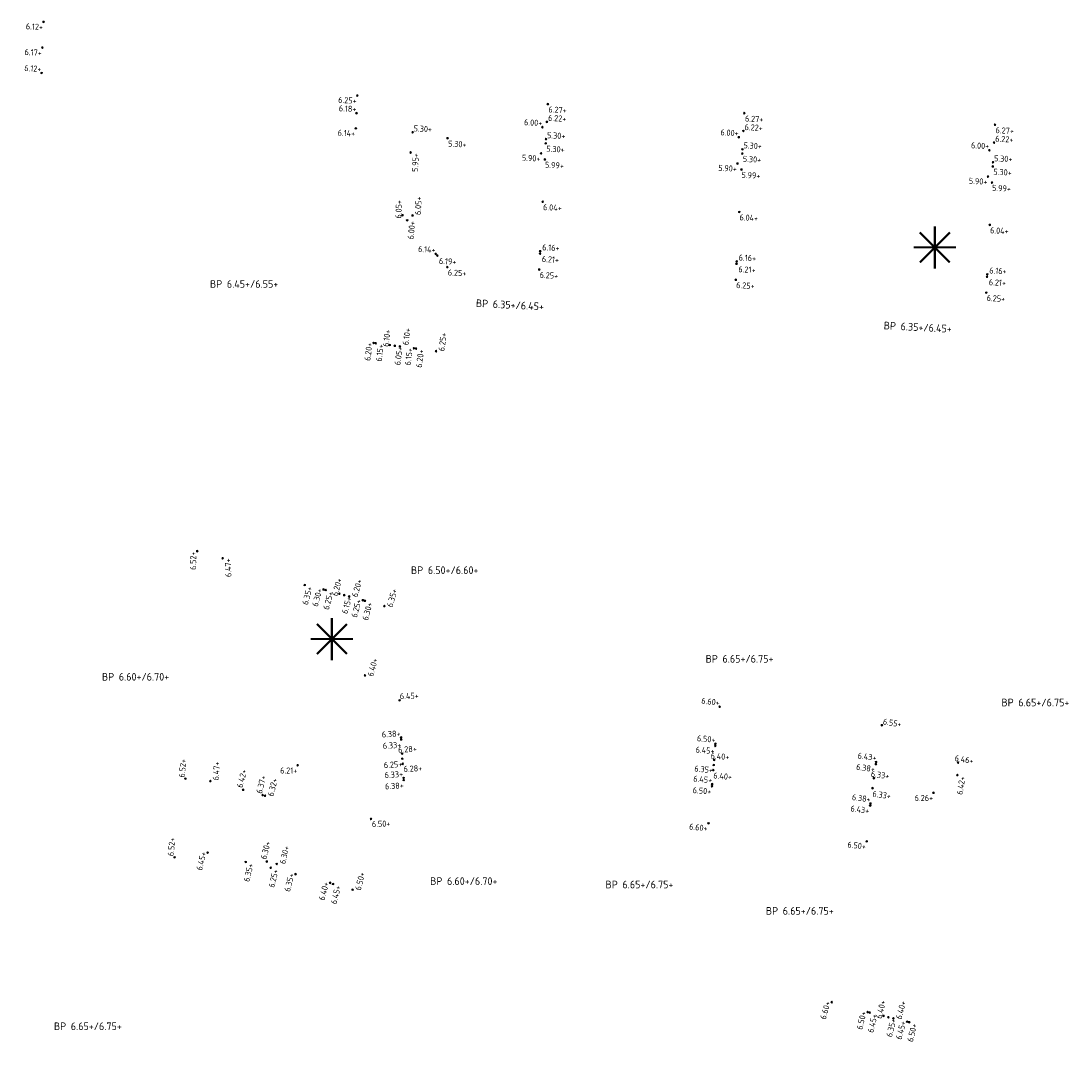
# Model space of a CAD drawing. Extents: x 168267 to 168723, y 448732 to 449595.
# Tile 26 of 32: x 168303 to 168426, y 449474 to 449595. Entities that reach past the tile are written whole.
import ezdxf
from ezdxf.enums import TextEntityAlignment as Align

# ---------------------------------------------------------------- set-up
doc = ezdxf.new("R2010")
doc.units = 0
doc.header["$MEASUREMENT"] = 0
for name, color, linetype, lineweight in [('N-PV-OG-SP_PEIL_0200_BOUWPEIL-T', 30, 'Continuous', 0), ('N-PV-OG-SP_PEIL_0500_KAVELPEIL-S', 140, 'Continuous', 0), ('N-PV-OG-SP_PEIL_0500_WEGPEIL-S', 210, 'Continuous', 0), ('N-PV-OG-SP_PEIL_0500_WEGPEIL_GOOT-S', 190, 'Continuous', 0), ('N-PV-OG-SP_PEIL_BOUWPEIL-S', 30, 'Continuous', 0), ('N-PV-VH-DREMPEL-S', 30, 'Continuous', 25)]:
    doc.layers.add(name, color=color, linetype=linetype, lineweight=lineweight)
doc.styles.add('NLCS-ISO', font='NLCS-ISO.ttf')

# ---------------------------------------------------------------- blocks, each defined once
blk = doc.blocks.new('SOG-PEIL_BOUWPEIL-SO')
at = {"layer": 'Defpoints'}
blk.add_point((0, 0), dxfattribs=at)
at = {"layer": 'N-PV-OG-SP_PEIL_0200_BOUWPEIL-T', "style": 'NLCS-ISO'}
for tag in ['BOUWPEIL-DEF', 'BOUWPEIL-SP']:
    blk.add_attdef(tag, text='', height=0.9, dxfattribs=at).set_placement((0, 0), align=Align.MIDDLE)
blk = doc.blocks.new('*U7')
h = blk.add_hatch(color=256)
h.dxf.hatch_style = 1
edge = h.paths.add_edge_path()
edge.add_arc((0, 0), 0.25, 0, 360)
blk.add_circle((0, 0), 0.25)
at = {"ltscale": 0.1, "style": 'NLCS-ISO'}
blk.add_attdef('NAP', text='', height=1.8, dxfattribs=at).set_placement((-0.09, -2.99), align=Align.BOTTOM_RIGHT)
blk = doc.blocks.new('*U5')
h = blk.add_hatch(color=256)
h.dxf.hatch_style = 1
edge = h.paths.add_edge_path()
edge.add_arc((0, 0), 0.25, 0, 360)
blk.add_circle((0, 0), 0.25)
at = {"ltscale": 0.1, "style": 'NLCS-ISO'}
blk.add_attdef('NAP', text='', height=1.8, dxfattribs=at).set_placement((4.41, -2.99), align=Align.BOTTOM_RIGHT)
blk = doc.blocks.new('*U15')
h = blk.add_hatch(color=256)
h.dxf.hatch_style = 1
edge = h.paths.add_edge_path()
edge.add_arc((0, 0), 0.25, 0, 360)
blk.add_circle((0, 0), 0.25)
at = {"ltscale": 0.1, "style": 'NLCS-ISO'}
blk.add_attdef('NAP', text='', height=1.8, dxfattribs=at).set_placement((4.41, -0.25), align=Align.BOTTOM_RIGHT)
blk = doc.blocks.new('*U25')
h = blk.add_hatch(color=256)
h.dxf.hatch_style = 1
edge = h.paths.add_edge_path()
edge.add_arc((0, 0), 0.25, 0, 360)
blk.add_circle((0, 0), 0.25)
at = {"ltscale": 0.1, "style": 'NLCS-ISO'}
blk.add_attdef('NAP', text='', height=1.8, dxfattribs=at).set_placement((-0.09, -0.25), align=Align.BOTTOM_RIGHT)
blk = doc.blocks.new('*U26')
h = blk.add_hatch(color=256)
h.dxf.hatch_style = 1
edge = h.paths.add_edge_path()
edge.add_arc((0, 0), 0.25, 0, 360)
blk.add_circle((0, 0), 0.25)
at = {"ltscale": 0.1, "style": 'NLCS-ISO'}
blk.add_attdef('NAP', text='', height=1.8, dxfattribs=at).set_placement((-0.09, -2.99), align=Align.BOTTOM_RIGHT)
blk = doc.blocks.new('*U17')
h = blk.add_hatch(color=256)
h.dxf.hatch_style = 1
edge = h.paths.add_edge_path()
edge.add_arc((0, 0), 0.25, 0, 360)
blk.add_circle((0, 0), 0.25)
at = {"ltscale": 0.1, "style": 'NLCS-ISO'}
blk.add_attdef('NAP', text='', height=1.8, dxfattribs=at).set_placement((4.41, -2.99), align=Align.BOTTOM_RIGHT)
blk = doc.blocks.new('*U71')
h = blk.add_hatch(color=256)
h.dxf.hatch_style = 1
edge = h.paths.add_edge_path()
edge.add_arc((0, 0), 0.25, 0, 360)
blk.add_circle((0, 0), 0.25)
at = {"ltscale": 0.1, "style": 'NLCS-ISO'}
blk.add_attdef('NAP', text='', height=1.8, dxfattribs=at).set_placement((-0.09, -0.25), align=Align.BOTTOM_RIGHT)
blk = doc.blocks.new('*U3')
h = blk.add_hatch(color=256)
h.dxf.hatch_style = 1
edge = h.paths.add_edge_path()
edge.add_arc((0, 0), 0.25, 0, 360)
blk.add_circle((0, 0), 0.25)
at = {"ltscale": 0.1, "style": 'NLCS-ISO'}
blk.add_attdef('NAP', text='', height=1.8, dxfattribs=at).set_placement((-0.09, -2.99), align=Align.BOTTOM_RIGHT)
blk = doc.blocks.new('SOG-PEIL_HD-SO')
h = blk.add_hatch(color=256)
h.dxf.hatch_style = 1
edge = h.paths.add_edge_path()
edge.add_arc((0, 0), 0.25, 0, 360)
blk.add_circle((0, 0), 0.25)
at = {"ltscale": 0.1, "style": 'NLCS-ISO'}
blk.add_attdef('NAP', text='', height=1.8, dxfattribs=at).set_placement((-0.09, -0.25), align=Align.BOTTOM_RIGHT)
blk = doc.blocks.new('*U4')
h = blk.add_hatch(color=256)
h.dxf.hatch_style = 1
edge = h.paths.add_edge_path()
edge.add_arc((0, 0), 0.25, 0, 360)
blk.add_circle((0, 0), 0.25)
at = {"ltscale": 0.1, "style": 'NLCS-ISO'}
blk.add_attdef('NAP', text='', height=1.8, dxfattribs=at).set_placement((4.41, -0.25), align=Align.BOTTOM_RIGHT)
blk = doc.blocks.new('*U14')
h = blk.add_hatch(color=256)
h.dxf.hatch_style = 1
edge = h.paths.add_edge_path()
edge.add_arc((0, 0), 0.25, 0, 360)
blk.add_circle((0, 0), 0.25)
at = {"ltscale": 0.1, "style": 'NLCS-ISO'}
blk.add_attdef('NAP', text='', height=1.8, dxfattribs=at).set_placement((-0.09, -0.25), align=Align.BOTTOM_RIGHT)
blk = doc.blocks.new('*U74')
h = blk.add_hatch(color=256)
h.dxf.hatch_style = 1
edge = h.paths.add_edge_path()
edge.add_arc((0, 0), 0.25, 0, 360)
blk.add_circle((0, 0), 0.25)
at = {"ltscale": 0.1, "style": 'NLCS-ISO'}
blk.add_attdef('NAP', text='', height=1.8, dxfattribs=at).set_placement((-0.09, -2.99), align=Align.BOTTOM_RIGHT)
blk = doc.blocks.new('*U55')
h = blk.add_hatch(color=256)
h.dxf.hatch_style = 1
edge = h.paths.add_edge_path()
edge.add_arc((0, 0), 0.25, 0, 360)
blk.add_circle((0, 0), 0.25)
at = {"ltscale": 0.1, "style": 'NLCS-ISO'}
blk.add_attdef('NAP', text='', height=1.8, dxfattribs=at).set_placement((4.41, -0.25), align=Align.BOTTOM_RIGHT)
blk = doc.blocks.new('*U8')
h = blk.add_hatch(color=256)
h.dxf.hatch_style = 1
edge = h.paths.add_edge_path()
edge.add_arc((0, 0), 0.25, 0, 360)
blk.add_circle((0, 0), 0.25)
at = {"ltscale": 0.1, "style": 'NLCS-ISO'}
blk.add_attdef('NAP', text='', height=1.8, dxfattribs=at).set_placement((4.41, -0.25), align=Align.BOTTOM_RIGHT)
blk = doc.blocks.new('*U38')
h = blk.add_hatch(color=256)
h.dxf.hatch_style = 1
edge = h.paths.add_edge_path()
edge.add_arc((0, 0), 0.25, 0, 360)
blk.add_circle((0, 0), 0.25)
at = {"ltscale": 0.1, "style": 'NLCS-ISO'}
blk.add_attdef('NAP', text='', height=1.8, dxfattribs=at).set_placement((4.41, -2.99), align=Align.BOTTOM_RIGHT)
blk = doc.blocks.new('SVH-DREMPEL_VERKEERSREMMER-S')
at = {"color": 0, "const_width": 0.05}
for points in [[(0, -0.5), (0, 0.5)], [(-0.354, 0.354), (0.354, -0.354)], [(0.354, 0.354), (-0.354, -0.354)], [(-0.5, 0), (0.5, 0)]]:
    blk.add_lwpolyline(points, dxfattribs=at)

msp = doc.modelspace()

# ---------------------------------------------------------------- block references
at = {"layer": 'N-PV-OG-SP_PEIL_0500_KAVELPEIL-S'}
ref = msp.add_blockref('*U5', (168352.79, 449565.85), dxfattribs=dict(at, xscale=0.4, yscale=0.4, zscale=0.4, rotation=357.04))
ref.add_attrib('NAP', '6.25+', dxfattribs={"layer": '0', "ltscale": 0.1, "height": 0.72, "rotation": 357.04, "style": 'NLCS-ISO'}).set_placement((168355, 449564.54), align=Align.BOTTOM_RIGHT)
ref = msp.add_blockref('*U5', (168363.62, 449565.56), dxfattribs=dict(at, xscale=0.4, yscale=0.4, zscale=0.4, rotation=357.04))
ref.add_attrib('NAP', '6.25+', dxfattribs={"layer": '0', "ltscale": 0.1, "height": 0.72, "rotation": 357.04, "style": 'NLCS-ISO'}).set_placement((168365.82, 449564.25), align=Align.BOTTOM_RIGHT)
ref = msp.add_blockref('*U5', (168386.77, 449564.36), dxfattribs=dict(at, xscale=0.4, yscale=0.4, zscale=0.4, rotation=357.04))
ref.add_attrib('NAP', '6.25+', dxfattribs={"layer": '0', "ltscale": 0.1, "height": 0.72, "rotation": 357.04, "style": 'NLCS-ISO'}).set_placement((168388.97, 449563.05), align=Align.BOTTOM_RIGHT)
ref = msp.add_blockref('*U5', (168416.28, 449562.84), dxfattribs=dict(at, xscale=0.4, yscale=0.4, zscale=0.4, rotation=357.04))
ref.add_attrib('NAP', '6.25+', dxfattribs={"layer": '0', "ltscale": 0.1, "height": 0.72, "rotation": 357.04, "style": 'NLCS-ISO'}).set_placement((168418.49, 449561.53), align=Align.BOTTOM_RIGHT)
ref = msp.add_blockref('*U5', (168351.46, 449555.94), dxfattribs=dict(at, xscale=0.4000000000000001, yscale=0.4000000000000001, zscale=0.4000000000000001, rotation=82.44423884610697))
ref.add_attrib('NAP', '6.25+', dxfattribs={"layer": '0', "ltscale": 0.1, "height": 0.72, "rotation": 82.4442, "style": 'NLCS-ISO'}).set_placement((168352.94, 449558.03), align=Align.BOTTOM_RIGHT)
for name, p, xscale, yscale, zscale, rotation, values in [('*U25', (168323.32, 449532.36), 0.4000000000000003, 0.4000000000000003, 0.4000000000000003, 89.80999670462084, {'NAP': '6.52+'}), ('SOG-PEIL_HD-SO', (168384.87, 449514.02), 0.4000000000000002, 0.4000000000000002, 0.4000000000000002, 353.5837629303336, {'NAP': '6.60+'}), ('*U3', (168383.56, 449500.28), 0.4000000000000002, 0.4000000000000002, 0.4000000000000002, 353.5837629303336, {'NAP': '6.60+'}), ('*U3', (168402.21, 449498.15), 0.4000000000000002, 0.4000000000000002, 0.4000000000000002, 353.5837629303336, {'NAP': '6.50+'}), ('SOG-PEIL_HD-SO', (168398.08, 449479.19), 0.4000000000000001, 0.4000000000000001, 0.4000000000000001, 74.57174173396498, {'NAP': '6.60+'})]:
    msp.add_blockref(name, p, dxfattribs=dict(at, xscale=xscale, yscale=yscale, zscale=zscale, rotation=rotation)).add_auto_attribs(values)
ref = msp.add_blockref('*U5', (168345.37, 449525.88), dxfattribs=dict(at, xscale=0.4000000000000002, yscale=0.4000000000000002, zscale=0.4000000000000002, rotation=74.63000000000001))
ref.add_attrib('NAP', '6.35+', dxfattribs={"layer": '0', "ltscale": 0.1, "height": 0.72, "rotation": 74.63, "style": 'NLCS-ISO'}).set_placement((168347.12, 449527.75), align=Align.BOTTOM_RIGHT)
ref = msp.add_blockref('*U5', (168343.09, 449517.71), dxfattribs=dict(at, xscale=0.4000000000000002, yscale=0.4000000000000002, zscale=0.4000000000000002, rotation=74.63000000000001))
ref.add_attrib('NAP', '6.40+', dxfattribs={"layer": '0', "ltscale": 0.1, "height": 0.72, "rotation": 74.63, "style": 'NLCS-ISO'}).set_placement((168344.84, 449519.58), align=Align.BOTTOM_RIGHT)
ref = msp.add_blockref('*U4', (168347.16, 449514.78), dxfattribs=dict(at, xscale=0.4000000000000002, yscale=0.4000000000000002, zscale=0.4000000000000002, rotation=1.848913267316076))
ref.add_attrib('NAP', '6.45+', dxfattribs={"layer": '0', "ltscale": 0.1, "height": 0.72, "rotation": 1.8489, "style": 'NLCS-ISO'}).set_placement((168349.44, 449514.76), align=Align.BOTTOM_RIGHT)
ref = msp.add_blockref('*U4', (168403.99, 449511.84), dxfattribs=dict(at, xscale=0.3999999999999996, yscale=0.3999999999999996, zscale=0.3999999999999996, rotation=350.6181909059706))
ref.add_attrib('NAP', '6.55+', dxfattribs={"layer": '0', "ltscale": 0.1, "height": 0.72, "rotation": 350.6182, "style": 'NLCS-ISO'}).set_placement((168406.21, 449511.37), align=Align.BOTTOM_RIGHT)
ref = msp.add_blockref('*U15', (168321.94, 449505.54), dxfattribs=dict(at, xscale=0.400000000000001, yscale=0.400000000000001, zscale=0.400000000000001, rotation=84.04454945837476))
ref.add_attrib('NAP', '6.52+', dxfattribs={"layer": '0', "ltscale": 0.1, "height": 0.72, "rotation": 84.0445, "style": 'NLCS-ISO'}).set_placement((168322.28, 449507.79), align=Align.BOTTOM_RIGHT)
ref = msp.add_blockref('*U5', (168343.79, 449500.8), dxfattribs=dict(at, xscale=0.4000000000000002, yscale=0.4000000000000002, zscale=0.4000000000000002, rotation=1.848913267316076))
ref.add_attrib('NAP', '6.50+', dxfattribs={"layer": '0', "ltscale": 0.1, "height": 0.72, "rotation": 1.8489, "style": 'NLCS-ISO'}).set_placement((168346.1, 449499.68), align=Align.BOTTOM_RIGHT)
ref = msp.add_blockref('*U15', (168320.65, 449496.27), dxfattribs=dict(at, xscale=0.400000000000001, yscale=0.400000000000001, zscale=0.400000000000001, rotation=84.04454945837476))
ref.add_attrib('NAP', '6.52+', dxfattribs={"layer": '0', "ltscale": 0.1, "height": 0.72, "rotation": 84.0445, "style": 'NLCS-ISO'}).set_placement((168320.98, 449498.52), align=Align.BOTTOM_RIGHT)
ref = msp.add_blockref('*U17', (168341.62, 449492.45), dxfattribs=dict(at, xscale=0.4000000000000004, yscale=0.4000000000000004, zscale=0.4000000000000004, rotation=76.24628164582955))
ref.add_attrib('NAP', '6.50+', dxfattribs={"layer": '0', "ltscale": 0.1, "height": 0.72, "rotation": 76.2463, "style": 'NLCS-ISO'}).set_placement((168343.32, 449494.37), align=Align.BOTTOM_RIGHT)
at = {"layer": 'N-PV-OG-SP_PEIL_0500_WEGPEIL-S'}
for name, p, xscale, yscale, zscale, rotation, values in [('*U26', (168305.22, 449594.76), 0.4, 0.4, 0.4, 357.0384711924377, {'NAP': '6.12+'}), ('*U26', (168305.08, 449591.73), 0.4, 0.4, 0.4, 357.0384711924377, {'NAP': '6.17+'}), ('*U71', (168304.98, 449588.74), 0.4, 0.4, 0.4, 357.0384711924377, {'NAP': '6.12+'}), ('*U26', (168342.18, 449586.08), 0.4, 0.4, 0.4, 357.0384711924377, {'NAP': '6.25+'}), ('*U25', (168342.09, 449584), 0.4, 0.4, 0.4, 357.0384711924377, {'NAP': '6.18+'}), ('*U25', (168363.99, 449582.35), 0.4, 0.4, 0.4, 357.0384711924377, {'NAP': '6.00+'}), ('*U26', (168342.01, 449582.21), 0.4, 0.4, 0.4, 357.0384711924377, {'NAP': '6.14+'}), ('*U25', (168387.13, 449581.16), 0.4, 0.4, 0.4, 357.0384711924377, {'NAP': '6.00+'}), ('*U25', (168416.65, 449579.63), 0.4, 0.4, 0.4, 357.0384711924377, {'NAP': '6.00+'}), ('*U26', (168363.83, 449579.26), 0.4, 0.4, 0.4, 357.0384711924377, {'NAP': '5.90+'}), ('*U26', (168386.97, 449578.06), 0.4, 0.4, 0.4, 357.0384711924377, {'NAP': '5.90+'}), ('*U26', (168416.49, 449576.53), 0.4, 0.4, 0.4, 357.0384711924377, {'NAP': '5.90+'}), ('*U4', (168347.5, 449571.97), 0.4000000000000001, 0.4000000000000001, 0.4000000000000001, 87.03999999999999, {'NAP': '6.05+'}), ('*U25', (168351.42, 449567.41), 0.4, 0.4, 0.4, 357.0384711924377, {'NAP': '6.14+'}), ('*U4', (168346.01, 449556.66), 0.3999999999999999, 0.3999999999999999, 0.3999999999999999, 82.44605520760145, {'NAP': '6.10+'}), ('SOG-PEIL_HD-SO', (168344.11, 449556.91), 0.3999999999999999, 0.3999999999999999, 0.3999999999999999, 82.44605520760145, {'NAP': '6.20+'}), ('*U3', (168344.35, 449556.88), 0.3999999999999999, 0.3999999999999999, 0.3999999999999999, 82.44605520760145, {'NAP': '6.15+'}), ('SOG-PEIL_HD-SO', (168348.86, 449556.28), 0.3999999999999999, 0.3999999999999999, 0.3999999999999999, 82.44605520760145, {'NAP': '6.15+'}), ('*U3', (168349.1, 449556.25), 0.3999999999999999, 0.3999999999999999, 0.3999999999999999, 82.44605520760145, {'NAP': '6.20+'}), ('*U7', (168326.32, 449531.53), 0.4000000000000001, 0.4000000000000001, 0.4000000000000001, 91.50540309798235, {'NAP': '6.47+'}), ('*U4', (168340.07, 449527.34), 0.4, 0.4, 0.4, 74.6318163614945, {'NAP': '6.20+'}), ('*U3', (168335.99, 449528.37), 0.4, 0.4, 0.4, 74.6318163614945, {'NAP': '6.35+'}), ('SOG-PEIL_HD-SO', (168338.21, 449527.85), 0.4, 0.4, 0.4, 74.6318163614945, {'NAP': '6.30+'}), ('*U3', (168338.46, 449527.78), 0.4, 0.4, 0.4, 74.6318163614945, {'NAP': '6.25+'}), ('SOG-PEIL_HD-SO', (168342.83, 449526.58), 0.4, 0.4, 0.4, 74.6318163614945, {'NAP': '6.25+'}), ('*U3', (168343.07, 449526.51), 0.4, 0.4, 0.4, 74.6318163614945, {'NAP': '6.30+'}), ('SOG-PEIL_HD-SO', (168347.34, 449510.41), 0.4, 0.4, 0.4, 3.580389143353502, {'NAP': '6.38+'}), ('SOG-PEIL_HD-SO', (168384.38, 449509.66), 0.4, 0.4, 0.4, 355.315238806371, {'NAP': '6.50+'}), ('*U3', (168347.36, 449510.16), 0.4, 0.4, 0.4, 3.580389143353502, {'NAP': '6.33+'}), ('*U4', (168347.46, 449508.49), 0.4, 0.4, 0.4, 3.580389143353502, {'NAP': '6.28+'}), ('*U3', (168384.36, 449509.41), 0.4, 0.4, 0.4, 355.315238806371, {'NAP': '6.45+'}), ('*U4', (168384.22, 449507.75), 0.4, 0.4, 0.4, 355.315238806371, {'NAP': '6.40+'}), ('SOG-PEIL_HD-SO', (168403.31, 449507.51), 0.4, 0.4, 0.4, 352.3496667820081, {'NAP': '6.43+'}), ('*U55', (168412.96, 449507.44), 0.3999999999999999, 0.3999999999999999, 0.3999999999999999, 350.6200000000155, {'NAP': '6.46+'}), ('*U3', (168403.28, 449507.26), 0.4, 0.4, 0.4, 352.3496667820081, {'NAP': '6.38+'}), ('SOG-PEIL_HD-SO', (168347.64, 449505.62), 0.4, 0.4, 0.4, 3.580389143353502, {'NAP': '6.33+'}), ('*U3', (168347.65, 449505.38), 0.4, 0.4, 0.4, 3.580389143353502, {'NAP': '6.38+'}), ('*U14', (168383.99, 449504.89), 0.4, 0.4, 0.4, 355.315238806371, {'NAP': '6.45+'}), ('*U4', (168403.05, 449505.6), 0.4, 0.4, 0.4, 352.3496667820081, {'NAP': '6.33+'}), ('*U74', (168412.88, 449505.96), 0.3999999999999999, 0.3999999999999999, 0.3999999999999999, 80.62000000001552, {'NAP': '6.42+'}), ('*U3', (168383.97, 449504.64), 0.4, 0.4, 0.4, 355.315238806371, {'NAP': '6.50+'}), ('SOG-PEIL_HD-SO', (168402.64, 449502.61), 0.4, 0.4, 0.4, 352.3496667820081, {'NAP': '6.38+'}), ('*U3', (168402.61, 449502.36), 0.4, 0.4, 0.4, 352.3496667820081, {'NAP': '6.43+'}), ('*U14', (168324.55, 449496.82), 0.4000000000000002, 0.4000000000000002, 0.4000000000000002, 75.73995585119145, {'NAP': '6.45+'}), ('*U3', (168329.04, 449495.72), 0.4000000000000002, 0.4000000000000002, 0.4000000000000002, 75.73995585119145, {'NAP': '6.35+'}), ('*U14', (168334.91, 449494.28), 0.4000000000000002, 0.4000000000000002, 0.4000000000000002, 75.73995585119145, {'NAP': '6.35+'}), ('*U14', (168338.98, 449493.26), 0.4000000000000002, 0.4000000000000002, 0.4000000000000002, 75.73995585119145, {'NAP': '6.40+'}), ('*U3', (168339.33, 449493.12), 0.4000000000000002, 0.4000000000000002, 0.4000000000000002, 75.73995585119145, {'NAP': '6.45+'}), ('*U4', (168404.17, 449477.57), 0.3999999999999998, 0.3999999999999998, 0.3999999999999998, 76.3032176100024, {'NAP': '6.40+'}), ('SOG-PEIL_HD-SO', (168402.31, 449478.02), 0.3999999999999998, 0.3999999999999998, 0.3999999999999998, 76.3032176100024, {'NAP': '6.50+'}), ('*U3', (168402.55, 449477.96), 0.3999999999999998, 0.3999999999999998, 0.3999999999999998, 76.3032176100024, {'NAP': '6.45+'}), ('*U14', (168406.96, 449476.89), 0.3999999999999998, 0.3999999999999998, 0.3999999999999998, 76.3032176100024, {'NAP': '6.45+'}), ('*U3', (168407.21, 449476.83), 0.3999999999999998, 0.3999999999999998, 0.3999999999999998, 76.3032176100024, {'NAP': '6.50+'})]:
    msp.add_blockref(name, p, dxfattribs=dict(at, xscale=xscale, yscale=yscale, zscale=zscale, rotation=rotation)).add_auto_attribs(values)
ref = msp.add_blockref('*U5', (168364.63, 449585.07), dxfattribs=dict(at, xscale=0.4, yscale=0.4, zscale=0.4, rotation=357.0384711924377))
ref.add_attrib('NAP', '6.27+', dxfattribs={"layer": '0', "ltscale": 0.1, "height": 0.72, "rotation": 357.0385, "style": 'NLCS-ISO'}).set_placement((168366.83, 449583.76), align=Align.BOTTOM_RIGHT)
ref = msp.add_blockref('*U15', (168364.52, 449582.97), dxfattribs=dict(at, xscale=0.4, yscale=0.4, zscale=0.4, rotation=357.0384711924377))
ref.add_attrib('NAP', '6.22+', dxfattribs={"layer": '0', "ltscale": 0.1, "height": 0.72, "rotation": 357.0385, "style": 'NLCS-ISO'}).set_placement((168366.78, 449582.76), align=Align.BOTTOM_RIGHT)
ref = msp.add_blockref('*U5', (168387.78, 449584), dxfattribs=dict(at, xscale=0.4, yscale=0.4, zscale=0.4, rotation=357.0384711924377))
ref.add_attrib('NAP', '6.27+', dxfattribs={"layer": '0', "ltscale": 0.1, "height": 0.72, "rotation": 357.0385, "style": 'NLCS-ISO'}).set_placement((168389.99, 449582.69), align=Align.BOTTOM_RIGHT)
ref = msp.add_blockref('*U15', (168348.7, 449581.75), dxfattribs=dict(at, xscale=0.4, yscale=0.4, zscale=0.4, rotation=357.0384711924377))
ref.add_attrib('NAP', '5.30+', dxfattribs={"layer": '0', "ltscale": 0.1, "height": 0.72, "rotation": 357.0385, "style": 'NLCS-ISO'}).set_placement((168350.96, 449581.53), align=Align.BOTTOM_RIGHT)
ref = msp.add_blockref('*U15', (168387.67, 449581.9), dxfattribs=dict(at, xscale=0.4, yscale=0.4, zscale=0.4, rotation=357.0384711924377))
ref.add_attrib('NAP', '6.22+', dxfattribs={"layer": '0', "ltscale": 0.1, "height": 0.72, "rotation": 357.0385, "style": 'NLCS-ISO'}).set_placement((168389.93, 449581.68), align=Align.BOTTOM_RIGHT)
ref = msp.add_blockref('*U5', (168417.31, 449582.63), dxfattribs=dict(at, xscale=0.4, yscale=0.4, zscale=0.4, rotation=357.0384711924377))
ref.add_attrib('NAP', '6.27+', dxfattribs={"layer": '0', "ltscale": 0.1, "height": 0.72, "rotation": 357.0385, "style": 'NLCS-ISO'}).set_placement((168419.51, 449581.32), align=Align.BOTTOM_RIGHT)
ref = msp.add_blockref('*U17', (168352.82, 449581.04), dxfattribs=dict(at, xscale=0.4, yscale=0.4, zscale=0.4, rotation=357.0384711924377))
ref.add_attrib('NAP', '5.30+', dxfattribs={"layer": '0', "ltscale": 0.1, "height": 0.72, "rotation": 357.0385, "style": 'NLCS-ISO'}).set_placement((168355.02, 449579.73), align=Align.BOTTOM_RIGHT)
ref = msp.add_blockref('*U15', (168364.41, 449580.94), dxfattribs=dict(at, xscale=0.4, yscale=0.4, zscale=0.4, rotation=357.0384711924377))
ref.add_attrib('NAP', '5.30+', dxfattribs={"layer": '0', "ltscale": 0.1, "height": 0.72, "rotation": 357.0385, "style": 'NLCS-ISO'}).set_placement((168366.67, 449580.72), align=Align.BOTTOM_RIGHT)
ref = msp.add_blockref('*U15', (168417.2, 449580.53), dxfattribs=dict(at, xscale=0.4, yscale=0.4, zscale=0.4, rotation=357.0384711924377))
ref.add_attrib('NAP', '6.22+', dxfattribs={"layer": '0', "ltscale": 0.1, "height": 0.72, "rotation": 357.0385, "style": 'NLCS-ISO'}).set_placement((168419.46, 449580.31), align=Align.BOTTOM_RIGHT)
ref = msp.add_blockref('*U17', (168364.39, 449580.44), dxfattribs=dict(at, xscale=0.4, yscale=0.4, zscale=0.4, rotation=357.0384711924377))
ref.add_attrib('NAP', '5.30+', dxfattribs={"layer": '0', "ltscale": 0.1, "height": 0.72, "rotation": 357.0385, "style": 'NLCS-ISO'}).set_placement((168366.59, 449579.13), align=Align.BOTTOM_RIGHT)
ref = msp.add_blockref('*U15', (168387.56, 449579.74), dxfattribs=dict(at, xscale=0.4, yscale=0.4, zscale=0.4, rotation=357.0384711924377))
ref.add_attrib('NAP', '5.30+', dxfattribs={"layer": '0', "ltscale": 0.1, "height": 0.72, "rotation": 357.0385, "style": 'NLCS-ISO'}).set_placement((168389.82, 449579.53), align=Align.BOTTOM_RIGHT)
ref = msp.add_blockref('*U5', (168364.29, 449578.54), dxfattribs=dict(at, xscale=0.4, yscale=0.4, zscale=0.4, rotation=357.0384711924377))
ref.add_attrib('NAP', '5.99+', dxfattribs={"layer": '0', "ltscale": 0.1, "height": 0.72, "rotation": 357.0385, "style": 'NLCS-ISO'}).set_placement((168366.49, 449577.23), align=Align.BOTTOM_RIGHT)
ref = msp.add_blockref('*U17', (168387.54, 449579.24), dxfattribs=dict(at, xscale=0.4, yscale=0.4, zscale=0.4, rotation=357.0384711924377))
ref.add_attrib('NAP', '5.30+', dxfattribs={"layer": '0', "ltscale": 0.1, "height": 0.72, "rotation": 357.0385, "style": 'NLCS-ISO'}).set_placement((168389.74, 449577.93), align=Align.BOTTOM_RIGHT)
ref = msp.add_blockref('*U15', (168417.08, 449578.22), dxfattribs=dict(at, xscale=0.4, yscale=0.4, zscale=0.4, rotation=357.0384711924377))
ref.add_attrib('NAP', '5.30+', dxfattribs={"layer": '0', "ltscale": 0.1, "height": 0.72, "rotation": 357.0385, "style": 'NLCS-ISO'}).set_placement((168419.34, 449578), align=Align.BOTTOM_RIGHT)
ref = msp.add_blockref('*U5', (168387.44, 449577.35), dxfattribs=dict(at, xscale=0.4, yscale=0.4, zscale=0.4, rotation=357.0384711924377))
ref.add_attrib('NAP', '5.99+', dxfattribs={"layer": '0', "ltscale": 0.1, "height": 0.72, "rotation": 357.0385, "style": 'NLCS-ISO'}).set_placement((168389.64, 449576.04), align=Align.BOTTOM_RIGHT)
ref = msp.add_blockref('*U17', (168417.05, 449577.72), dxfattribs=dict(at, xscale=0.4, yscale=0.4, zscale=0.4, rotation=357.0384711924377))
ref.add_attrib('NAP', '5.30+', dxfattribs={"layer": '0', "ltscale": 0.1, "height": 0.72, "rotation": 357.0385, "style": 'NLCS-ISO'}).set_placement((168419.26, 449576.41), align=Align.BOTTOM_RIGHT)
ref = msp.add_blockref('*U5', (168416.96, 449575.82), dxfattribs=dict(at, xscale=0.4, yscale=0.4, zscale=0.4, rotation=357.0384711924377))
ref.add_attrib('NAP', '5.99+', dxfattribs={"layer": '0', "ltscale": 0.1, "height": 0.72, "rotation": 357.0385, "style": 'NLCS-ISO'}).set_placement((168419.16, 449574.51), align=Align.BOTTOM_RIGHT)
ref = msp.add_blockref('*U5', (168348.69, 449571.94), dxfattribs=dict(at, xscale=0.4, yscale=0.4, zscale=0.4, rotation=87.03999999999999))
ref.add_attrib('NAP', '6.05+', dxfattribs={"layer": '0', "ltscale": 0.1, "height": 0.72, "rotation": 87.04, "style": 'NLCS-ISO'}).set_placement((168350, 449574.14), align=Align.BOTTOM_RIGHT)
ref = msp.add_blockref('*U5', (168364.03, 449573.55), dxfattribs=dict(at, xscale=0.4, yscale=0.4, zscale=0.4, rotation=357.0384711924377))
ref.add_attrib('NAP', '6.04+', dxfattribs={"layer": '0', "ltscale": 0.1, "height": 0.72, "rotation": 357.0385, "style": 'NLCS-ISO'}).set_placement((168366.24, 449572.24), align=Align.BOTTOM_RIGHT)
ref = msp.add_blockref('*U5', (168387.18, 449572.35), dxfattribs=dict(at, xscale=0.4, yscale=0.4, zscale=0.4, rotation=357.0384711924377))
ref.add_attrib('NAP', '6.04+', dxfattribs={"layer": '0', "ltscale": 0.1, "height": 0.72, "rotation": 357.0385, "style": 'NLCS-ISO'}).set_placement((168389.38, 449571.04), align=Align.BOTTOM_RIGHT)
ref = msp.add_blockref('*U5', (168416.7, 449570.83), dxfattribs=dict(at, xscale=0.4, yscale=0.4, zscale=0.4, rotation=357.0384711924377))
ref.add_attrib('NAP', '6.04+', dxfattribs={"layer": '0', "ltscale": 0.1, "height": 0.72, "rotation": 357.0385, "style": 'NLCS-ISO'}).set_placement((168418.9, 449569.51), align=Align.BOTTOM_RIGHT)
ref = msp.add_blockref('*U15', (168363.73, 449567.72), dxfattribs=dict(at, xscale=0.4, yscale=0.4, zscale=0.4, rotation=357.0384711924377))
ref.add_attrib('NAP', '6.16+', dxfattribs={"layer": '0', "ltscale": 0.1, "height": 0.72, "rotation": 357.0385, "style": 'NLCS-ISO'}).set_placement((168365.99, 449567.51), align=Align.BOTTOM_RIGHT)
ref = msp.add_blockref('*U5', (168351.62, 449567.21), dxfattribs=dict(at, xscale=0.4, yscale=0.4, zscale=0.4, rotation=357.0384711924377))
ref.add_attrib('NAP', '6.19+', dxfattribs={"layer": '0', "ltscale": 0.1, "height": 0.72, "rotation": 357.0385, "style": 'NLCS-ISO'}).set_placement((168353.83, 449565.9), align=Align.BOTTOM_RIGHT)
ref = msp.add_blockref('*U5', (168363.71, 449567.44), dxfattribs=dict(at, xscale=0.4, yscale=0.4, zscale=0.4, rotation=357.0384711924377))
ref.add_attrib('NAP', '6.21+', dxfattribs={"layer": '0', "ltscale": 0.1, "height": 0.72, "rotation": 357.0385, "style": 'NLCS-ISO'}).set_placement((168365.92, 449566.13), align=Align.BOTTOM_RIGHT)
ref = msp.add_blockref('*U15', (168386.88, 449566.53), dxfattribs=dict(at, xscale=0.4, yscale=0.4, zscale=0.4, rotation=357.0384711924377))
ref.add_attrib('NAP', '6.16+', dxfattribs={"layer": '0', "ltscale": 0.1, "height": 0.72, "rotation": 357.0385, "style": 'NLCS-ISO'}).set_placement((168389.14, 449566.31), align=Align.BOTTOM_RIGHT)
ref = msp.add_blockref('*U5', (168386.86, 449566.24), dxfattribs=dict(at, xscale=0.4, yscale=0.4, zscale=0.4, rotation=357.0384711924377))
ref.add_attrib('NAP', '6.21+', dxfattribs={"layer": '0', "ltscale": 0.1, "height": 0.72, "rotation": 357.0385, "style": 'NLCS-ISO'}).set_placement((168389.07, 449564.93), align=Align.BOTTOM_RIGHT)
ref = msp.add_blockref('*U5', (168416.38, 449564.71), dxfattribs=dict(at, xscale=0.4, yscale=0.4, zscale=0.4, rotation=357.0384711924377))
ref.add_attrib('NAP', '6.21+', dxfattribs={"layer": '0', "ltscale": 0.1, "height": 0.72, "rotation": 357.0385, "style": 'NLCS-ISO'}).set_placement((168418.58, 449563.4), align=Align.BOTTOM_RIGHT)
ref = msp.add_blockref('*U15', (168416.4, 449565), dxfattribs=dict(at, xscale=0.4, yscale=0.4, zscale=0.4, rotation=357.0384711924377))
ref.add_attrib('NAP', '6.16+', dxfattribs={"layer": '0', "ltscale": 0.1, "height": 0.72, "rotation": 357.0385, "style": 'NLCS-ISO'}).set_placement((168418.66, 449564.78), align=Align.BOTTOM_RIGHT)
ref = msp.add_blockref('*U5', (168347.2, 449556.5), dxfattribs=dict(at, xscale=0.4, yscale=0.4, zscale=0.4, rotation=81.568926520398))
ref.add_attrib('NAP', '6.10+', dxfattribs={"layer": '0', "ltscale": 0.1, "height": 0.72, "rotation": 81.5689, "style": 'NLCS-ISO'}).set_placement((168348.71, 449558.57), align=Align.BOTTOM_RIGHT)
ref = msp.add_blockref('*U5', (168341.22, 449527.02), dxfattribs=dict(at, xscale=0.4, yscale=0.4, zscale=0.4, rotation=73.75468767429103))
ref.add_attrib('NAP', '6.20+', dxfattribs={"layer": '0', "ltscale": 0.1, "height": 0.72, "rotation": 73.7547, "style": 'NLCS-ISO'}).set_placement((168343, 449528.87), align=Align.BOTTOM_RIGHT)
ref = msp.add_blockref('*U5', (168324.87, 449505.25), dxfattribs=dict(at, xscale=0.4000000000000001, yscale=0.4000000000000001, zscale=0.4000000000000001, rotation=85.73995585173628))
ref.add_attrib('NAP', '6.47+', dxfattribs={"layer": '0', "ltscale": 0.1, "height": 0.72, "rotation": 85.74, "style": 'NLCS-ISO'}).set_placement((168326.23, 449507.5), align=Align.BOTTOM_RIGHT)
ref = msp.add_blockref('*U5', (168347.53, 449507.29), dxfattribs=dict(at, xscale=0.4, yscale=0.4, zscale=0.4, rotation=2.703260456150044))
ref.add_attrib('NAP', '6.28+', dxfattribs={"layer": '0', "ltscale": 0.1, "height": 0.72, "rotation": 2.7033, "style": 'NLCS-ISO'}).set_placement((168349.86, 449506.21), align=Align.BOTTOM_RIGHT)
ref = msp.add_blockref('*U5', (168384.13, 449506.55), dxfattribs=dict(at, xscale=0.4, yscale=0.4, zscale=0.4, rotation=354.4381101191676))
ref.add_attrib('NAP', '6.40+', dxfattribs={"layer": '0', "ltscale": 0.1, "height": 0.72, "rotation": 354.4381, "style": 'NLCS-ISO'}).set_placement((168386.27, 449505.15), align=Align.BOTTOM_RIGHT)
ref = msp.add_blockref('*U8', (168328.73, 449504.23), dxfattribs=dict(at, xscale=0.4000000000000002, yscale=0.4000000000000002, zscale=0.4000000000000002, rotation=75.73995585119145))
ref.add_attrib('NAP', '6.42+', dxfattribs={"layer": '0', "ltscale": 0.1, "height": 0.72, "rotation": 75.74, "style": 'NLCS-ISO'}).set_placement((168329.41, 449506.48), align=Align.BOTTOM_RIGHT)
ref = msp.add_blockref('*U8', (168331.03, 449503.6), dxfattribs=dict(at, xscale=0.4000000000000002, yscale=0.4000000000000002, zscale=0.4000000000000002, rotation=75.73995585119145))
ref.add_attrib('NAP', '6.37+', dxfattribs={"layer": '0', "ltscale": 0.1, "height": 0.72, "rotation": 75.74, "style": 'NLCS-ISO'}).set_placement((168331.69, 449505.77), align=Align.BOTTOM_RIGHT)
ref = msp.add_blockref('*U38', (168331.31, 449503.52), dxfattribs=dict(at, xscale=0.4000000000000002, yscale=0.4000000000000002, zscale=0.4000000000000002, rotation=75.73995585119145))
ref.add_attrib('NAP', '6.32+', dxfattribs={"layer": '0', "ltscale": 0.1, "height": 0.72, "rotation": 75.74, "style": 'NLCS-ISO'}).set_placement((168333.03, 449505.43), align=Align.BOTTOM_RIGHT)
ref = msp.add_blockref('*U5', (168402.89, 449504.42), dxfattribs=dict(at, xscale=0.4, yscale=0.4, zscale=0.4, rotation=351.4725380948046))
ref.add_attrib('NAP', '6.33+', dxfattribs={"layer": '0', "ltscale": 0.1, "height": 0.72, "rotation": 351.4725, "style": 'NLCS-ISO'}).set_placement((168404.96, 449502.9), align=Align.BOTTOM_RIGHT)
ref = msp.add_blockref('*U15', (168331.52, 449495.77), dxfattribs=dict(at, xscale=0.4000000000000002, yscale=0.4000000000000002, zscale=0.4000000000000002, rotation=75.73995585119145))
ref.add_attrib('NAP', '6.30+', dxfattribs={"layer": '0', "ltscale": 0.1, "height": 0.72, "rotation": 75.74, "style": 'NLCS-ISO'}).set_placement((168332.2, 449498.01), align=Align.BOTTOM_RIGHT)
ref = msp.add_blockref('*U5', (168332.69, 449495.48), dxfattribs=dict(at, xscale=0.4000000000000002, yscale=0.4000000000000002, zscale=0.4000000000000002, rotation=75.73995585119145))
ref.add_attrib('NAP', '6.30+', dxfattribs={"layer": '0', "ltscale": 0.1, "height": 0.72, "rotation": 75.74, "style": 'NLCS-ISO'}).set_placement((168334.42, 449497.46), align=Align.BOTTOM_RIGHT)
ref = msp.add_blockref('*U5', (168405.34, 449477.28), dxfattribs=dict(at, xscale=0.4, yscale=0.4, zscale=0.4, rotation=75.42608892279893))
ref.add_attrib('NAP', '6.40+', dxfattribs={"layer": '0', "ltscale": 0.1, "height": 0.72, "rotation": 75.4261, "style": 'NLCS-ISO'}).set_placement((168407.07, 449479.18), align=Align.BOTTOM_RIGHT)
at = {"layer": 'N-PV-OG-SP_PEIL_0500_WEGPEIL_GOOT-S'}
for p, xscale, yscale, zscale, rotation, values in [((168348.47, 449579.36), 0.4, 0.4, 0.4, 87.04000000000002, {'NAP': '5.95+'}), ((168348.06, 449571.37), 0.4, 0.4, 0.4, 84.0784711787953, {'NAP': '6.00+'}), ((168346.6, 449556.58), 0.4, 0.4, 0.4, 81.56999999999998, {'NAP': '6.05+'}), ((168340.64, 449527.18), 0.4000000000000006, 0.4000000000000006, 0.4000000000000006, 73.75, {'NAP': '6.15+'}), ((168347.48, 449507.89), 0.4, 0.4, 0.4, 3.580000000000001, {'NAP': '6.25+'}), ((168384.18, 449507.15), 0.4, 0.4, 0.4, 354.44, {'NAP': '6.35+'}), ((168331.98, 449495.03), 0.4, 0.4, 0.4, 75.74233416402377, {'NAP': '6.25+'}), ((168404.75, 449477.41), 0.4, 0.4, 0.4, 76.3, {'NAP': '6.35+'})]:
    msp.add_blockref('*U7', p, dxfattribs=dict(at, xscale=xscale, yscale=yscale, zscale=zscale, rotation=rotation)).add_auto_attribs(values)
at = {"layer": 'N-PV-OG-SP_PEIL_0500_WEGPEIL_GOOT-S', "xscale": 0.4, "yscale": 0.4, "zscale": 0.4}
for p, values in [((168335.15, 449507.12), {'NAP': '6.21+'}), ((168410.06, 449503.88), {'NAP': '6.26+'})]:
    msp.add_blockref('*U7', p, dxfattribs=at).add_auto_attribs(values)
at = {"layer": 'N-PV-OG-SP_PEIL_BOUWPEIL-S'}
ref = msp.add_blockref('SOG-PEIL_BOUWPEIL-SO', (168328.85, 449563.86), dxfattribs=at)
ref.add_attrib('BOUWPEIL-SP', 'BP 6.45+/6.55+', dxfattribs={"layer": 'N-PV-OG-SP_PEIL_0200_BOUWPEIL-T', "height": 0.9, "style": 'NLCS-ISO'}).set_placement((168328.85, 449563.86), align=Align.MIDDLE)
ref = msp.add_blockref('SOG-PEIL_BOUWPEIL-SO', (168360.17, 449561.4), dxfattribs=dict(at, rotation=357.0475285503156))
ref.add_attrib('BOUWPEIL-SP', 'BP 6.35+/6.45+', dxfattribs={"layer": 'N-PV-OG-SP_PEIL_0200_BOUWPEIL-T', "height": 0.9, "rotation": 357.0475, "style": 'NLCS-ISO'}).set_placement((168360.17, 449561.4), align=Align.MIDDLE)
ref = msp.add_blockref('SOG-PEIL_BOUWPEIL-SO', (168408.22, 449558.77), dxfattribs=dict(at, rotation=357.0475285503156))
ref.add_attrib('BOUWPEIL-SP', 'BP 6.35+/6.45+', dxfattribs={"layer": 'N-PV-OG-SP_PEIL_0200_BOUWPEIL-T', "height": 0.9, "rotation": 357.0475, "style": 'NLCS-ISO'}).set_placement((168408.22, 449558.77), align=Align.MIDDLE)
ref = msp.add_blockref('SOG-PEIL_BOUWPEIL-SO', (168352.48, 449530.12), dxfattribs=at)
ref.add_attrib('BOUWPEIL-SP', 'BP 6.50+/6.60+', dxfattribs={"layer": 'N-PV-OG-SP_PEIL_0200_BOUWPEIL-T', "height": 0.9, "style": 'NLCS-ISO'}).set_placement((168352.48, 449530.12), align=Align.MIDDLE)
ref = msp.add_blockref('SOG-PEIL_BOUWPEIL-SO', (168387.22, 449519.67), dxfattribs=at)
ref.add_attrib('BOUWPEIL-SP', 'BP 6.65+/6.75+', dxfattribs={"layer": 'N-PV-OG-SP_PEIL_0200_BOUWPEIL-T', "height": 0.9, "style": 'NLCS-ISO'}).set_placement((168387.22, 449519.67), align=Align.MIDDLE)
ref = msp.add_blockref('SOG-PEIL_BOUWPEIL-SO', (168316.06, 449517.55), dxfattribs=at)
ref.add_attrib('BOUWPEIL-SP', 'BP 6.60+/6.70+', dxfattribs={"layer": 'N-PV-OG-SP_PEIL_0200_BOUWPEIL-T', "height": 0.9, "style": 'NLCS-ISO'}).set_placement((168316.06, 449517.55), align=Align.MIDDLE)
ref = msp.add_blockref('SOG-PEIL_BOUWPEIL-SO', (168422.08, 449514.52), dxfattribs=at)
ref.add_attrib('BOUWPEIL-SP', 'BP 6.65+/6.75+', dxfattribs={"layer": 'N-PV-OG-SP_PEIL_0200_BOUWPEIL-T', "height": 0.9, "style": 'NLCS-ISO'}).set_placement((168422.08, 449514.52), align=Align.MIDDLE)
ref = msp.add_blockref('SOG-PEIL_BOUWPEIL-SO', (168354.73, 449493.46), dxfattribs=at)
ref.add_attrib('BOUWPEIL-SP', 'BP 6.60+/6.70+', dxfattribs={"layer": 'N-PV-OG-SP_PEIL_0200_BOUWPEIL-T', "height": 0.9, "style": 'NLCS-ISO'}).set_placement((168354.73, 449493.46), align=Align.MIDDLE)
ref = msp.add_blockref('SOG-PEIL_BOUWPEIL-SO', (168375.43, 449493.06), dxfattribs=at)
ref.add_attrib('BOUWPEIL-SP', 'BP 6.65+/6.75+', dxfattribs={"layer": 'N-PV-OG-SP_PEIL_0200_BOUWPEIL-T', "height": 0.9, "style": 'NLCS-ISO'}).set_placement((168375.43, 449493.06), align=Align.MIDDLE)
ref = msp.add_blockref('SOG-PEIL_BOUWPEIL-SO', (168394.32, 449489.95), dxfattribs=at)
ref.add_attrib('BOUWPEIL-SP', 'BP 6.65+/6.75+', dxfattribs={"layer": 'N-PV-OG-SP_PEIL_0200_BOUWPEIL-T', "height": 0.9, "style": 'NLCS-ISO'}).set_placement((168394.32, 449489.95), align=Align.MIDDLE)
ref = msp.add_blockref('SOG-PEIL_BOUWPEIL-SO', (168310.44, 449476.35), dxfattribs=at)
ref.add_attrib('BOUWPEIL-SP', 'BP 6.65+/6.75+', dxfattribs={"layer": 'N-PV-OG-SP_PEIL_0200_BOUWPEIL-T', "height": 0.9, "style": 'NLCS-ISO'}).set_placement((168310.44, 449476.35), align=Align.MIDDLE)
at = {"layer": 'N-PV-VH-DREMPEL-S', "xscale": 5, "yscale": 5, "zscale": 5}
for p in [(168410.23, 449568.17), (168339.19, 449522)]:
    msp.add_blockref('SVH-DREMPEL_VERKEERSREMMER-S', p, dxfattribs=at)

doc.saveas('drawing.dxf')
